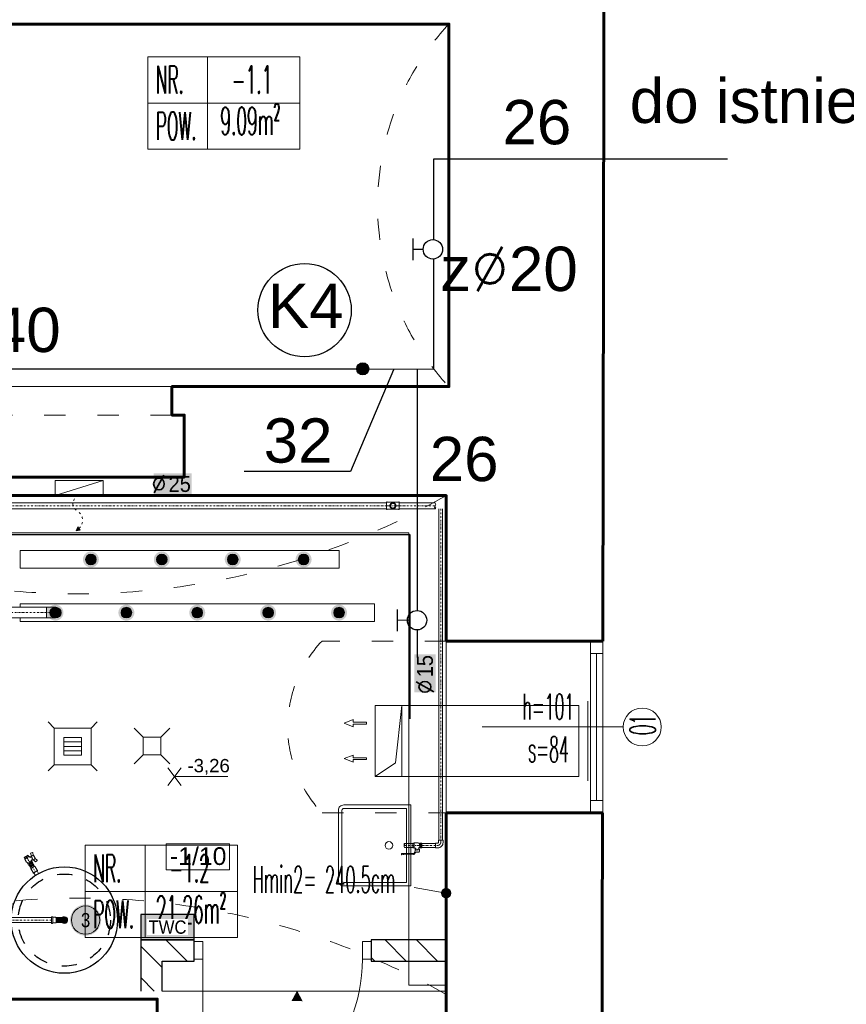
# Model space of a CAD drawing. Header units: millimetres. Extents: x -4784 to -1089, y 53657 to 55321.
# Tile 31 of 32: x -2315 to -1848, y 54004 to 54559. Entities that reach past the tile are written whole.
import ezdxf
from ezdxf.enums import TextEntityAlignment as Align
from ezdxf.lldxf.tags import DXFTag

# ---------------------------------------------------------------- set-up
doc = ezdxf.new("R2010")
doc.units = ezdxf.units.MM
for name, pattern in [('_DASHED', [0.564444, 0.282222, -0.282222]), ('ACAD_ISO03W100', [30, 12, -18]), ('ACAD_ISO05W100', [33, 24, -3, 0, -3, 0, -3]), ('ACAD_ISO08W100', [36, 24, -3, 6, -3]), ('DASHDOT2', [0.5, 0.25, -0.125, 0, -0.125]), ('DASHDOTX2', [2, 1, -0.5, 0, -0.5]), ('GCAD_ISO03W100', [30, 12, -18])]:
    doc.linetypes.add(name, pattern=pattern)
for name, color, linetype in [('-- Budynek', 7, 'Continuous'), ('-- CO_piony', 11, 'Continuous'), ('-- K_SANIT_opis', 11, 'Continuous'), ('-- ramka', 11, 'Continuous'), ('-- urządzenia', 51, 'Continuous'), ('-- WODA', 5, 'Continuous'), ('-- WODA_piony', 11, 'Continuous'), ('Oś', 1, 'ACAD_ISO05W100')]:
    doc.layers.add(name, color=color, linetype=linetype)
for name, color, linetype, lineweight in [('-- Budynek_stolaska', 3, 'Continuous', 5), ('-- CO_opis', 11, 'Continuous', 0), ('-- CO_rury', 11, 'Continuous', 9), ('-- CO_z', 51, 'Continuous', 9), ('-- istn. instalacja', 11, 'Continuous', 5), ('-widok', 3, 'Continuous', 15), ('0.CIENKA', 7, 'Continuous', 5), ('0.GRUBA', 7, 'Continuous', 60), ('0.INSTALACJE ', 7, 'Continuous', 5), ('0.OPISY', 7, 'Continuous', 13), ('0.PRZERYWANA', 7, 'GCAD_ISO03W100', 5), ('0.WYMIARY', 7, 'Continuous', 5), ('_NOŚNE', 7, 'Continuous', 40), ('Dodatki', 11, 'Continuous', 9), ('OPISY', 7, 'Continuous', 9)]:
    doc.layers.add(name, color=color, linetype=linetype, lineweight=lineweight)
doc.styles.add('A', font='arial.ttf', dxfattribs={"width": 0.9})
doc.styles.add('ARIAL_INSTADT', font='ARIAL.TTF', dxfattribs={"height": 0.18})
doc.styles.add('R', font='romans.shx')
doc.styles.add('SIMPLEX', font='simplex.shx', dxfattribs={"width": 0.45, "height": 8})
doc.styles.get("Standard").update_dxf_attribs({"font": 'ARIAL.TTF'})
tags = doc.linetypes.add('DASH', pattern=[15, 10, -5]).pattern_tags.tags
tags[6:7] = [DXFTag(74, 4), DXFTag(75, 0), DXFTag(340, '0'), DXFTag(46, 0.0), DXFTag(50, 0.0), DXFTag(44, 0.0), DXFTag(45, 0.0)]
tags[4:5] = [DXFTag(74, 4), DXFTag(75, 0), DXFTag(340, '0'), DXFTag(46, 0.0), DXFTag(50, 0.0), DXFTag(44, 0.0), DXFTag(45, 0.0)]

# ---------------------------------------------------------------- blocks, each defined once
blk = doc.blocks.new('A$C538B7733')
at = {"layer": '-- WODA_piony'}
blk.add_hatch(color=50, dxfattribs=at).paths.add_polyline_path([(-3, 0, 1), (3, 0, 1)])
at = {"layer": '-- WODA_piony', "color": 50}
blk.add_circle((0, 0), 3, dxfattribs=at)
blk = doc.blocks.new('-- fi_średnica_k')
blk.add_hatch(color=251).paths.add_polyline_path([(-21.4, 32), (-21.4, 8), (21.4, 8), (21.4, 32)])
at = {"insert": (-6.8, 20), "char_height": 20, "width": 56.29, "attachment_point": 6, "style": 'R'}
blk.add_mtext('{\\C11;%%C}', dxfattribs=at)
at = {"color": 7, "style": 'A', "width": 0.9, "flags": 12}
blk.add_attdef('SR', text='', height=18, dxfattribs=at).set_placement((8, 20), align=Align.MIDDLE_CENTER)
blk = doc.blocks.new('-- NR_22')
h = blk.add_hatch(color=251)
edge = h.paths.add_edge_path()
edge.add_ellipse((0, 30), major_axis=(22, 0), ratio=1, start_angle=0, end_angle=360)
at = {"color": 50}
blk.add_circle((0, 30), 20, dxfattribs=at)
at = {"style": 'A', "width": 0.9, "flags": 12}
blk.add_attdef('22', text='', height=22, dxfattribs=at).set_placement((0, 30, 0.1), align=Align.MIDDLE_CENTER)
blk = doc.blocks.new('-- WPUST_Ż_100')
at = {"color": 50}
for p, q in [((-13.89, 13.89), (-10.35, 10.35)), ((10.35, 10.35), (13.89, 13.89)), ((-10.35, 10.35), (-10.35, -10.35)), ((10.35, 10.35), (-10.35, 10.35)), ((10.35, -10.35), (10.35, 10.35)), ((-2.5, 5), (-2.5, -5)), ((0, 5), (0, -5)), ((2.5, 5), (2.5, -5)), ((-13.89, -13.89), (-10.35, -10.35)), ((-10.35, -10.35), (10.35, -10.35)), ((10.35, -10.35), (13.89, -13.89))]:
    blk.add_line(p, q, dxfattribs=at)
at = {"color": 11}
for p, q in [((-5, -5), (-5, 5)), ((-5, 5), (5, 5)), ((5, 5), (5, -5)), ((5, -5), (-5, -5))]:
    blk.add_line(p, q, dxfattribs=at)
blk = doc.blocks.new('pion')
h = blk.add_hatch(color=251)
edge = h.paths.add_edge_path()
edge.add_ellipse((0, 0), major_axis=(6, 0), ratio=1, start_angle=0, end_angle=360)
h = blk.add_hatch(color=50)
edge = h.paths.add_edge_path()
edge.add_ellipse((0, 0), major_axis=(4, 0), ratio=1, start_angle=0, end_angle=360)
at = {"color": 50}
blk.add_circle((0, 0), 4, dxfattribs=at)
blk = doc.blocks.new('-- ZLEW_rz')
at = {"color": 11, "linetype": 'Continuous', "lineweight": 0}
blk.add_lwpolyline([(-19.85, -40.8), (19.85, -40.8, 0.414214), (22.85, -37.8), (22.85, 0), (-22.85, 0), (-22.85, -37.8, 0.414214)], format="xyb", close=True, dxfattribs=at)
at = {"color": 50, "linetype": 'Continuous', "lineweight": 0}
blk.add_lwpolyline([(-19.85, -38.8), (19.85, -38.8, 0.414214), (20.85, -37.8), (20.85, -2.3), (-20.85, -2.3), (-20.85, -37.8, 0.414214)], format="xyb", close=True, dxfattribs=at)
blk.add_circle((0, -12.3), 2.15, dxfattribs=at)
blk = doc.blocks.new('*U312')
at = {"color": 0, "ltscale": 10}
for p, q in [((5291, 16.9), (7694.6, 16.9)), ((5291, -16.9), (7694.6, -16.9))]:
    blk.add_line(p, q, dxfattribs=at)
at = {"color": 50, "linetype": 'DASHDOT2', "ltscale": 40}
blk.add_line((5291, 0), (7694.6, 0), dxfattribs=at)
blk = doc.blocks.new('- KOŃĆÓWKA')
at = {"color": 50}
blk.add_spline([(0, 0), (1, 2.4), (0, 5), (-1, 7.6), (0, 10), (1, 8.6), (0.3, 6.2)], degree=3, dxfattribs=at)
blk = doc.blocks.new('*U313')
at = {"color": 0, "ltscale": 10}
for p, q in [((5638.1, 16.9), (5840.3, 16.9)), ((5638.1, -16.9), (5840.3, -16.9))]:
    blk.add_line(p, q, dxfattribs=at)
at = {"color": 50, "linetype": 'DASHDOT2', "ltscale": 40}
blk.add_line((5638.1, 0), (5840.3, 0), dxfattribs=at)
blk = doc.blocks.new('*U314')
at = {"color": 0, "ltscale": 10}
for p, q in [((-3236.8, 10.7), (-1366.5, 10.7)), ((-3236.8, -10.7), (-1366.5, -10.7))]:
    blk.add_line(p, q, dxfattribs=at)
at = {"color": 50, "linetype": 'DASHDOT2', "ltscale": 40}
blk.add_line((-3236.8, 0), (-1366.5, 0), dxfattribs=at)
blk = doc.blocks.new('VIEGA_KOL_GW1-2')
at = {"color": 0, "linetype": 'Continuous', "ltscale": 0.039894}
for p, q in [((-11.4, 29.5), (-13, 29.5)), ((29.5, 13), (29.5, 11.4))]:
    blk.add_line(p, q, dxfattribs=at)
at = {"color": 0, "linetype": 'Continuous', "ltscale": 0.442229}
for p, q in [((-11.4, 29.5), (6.2, 29.5)), ((29.5, 11.4), (29.5, -6.2))]:
    blk.add_line(p, q, dxfattribs=at)
at = {"color": 0, "linetype": 'Continuous', "ltscale": 0.169648}
for p, q in [((6.2, 29.5), (13, 29.5)), ((29.5, -6.2), (29.5, -13))]:
    blk.add_line(p, q, dxfattribs=at)
at = {"color": 0, "linetype": 'Continuous'}
for points in [[(-12.9, 19.6), (-13.1, 18.9), (-13.1, 18.2), (-13.2, 17.5)], [(-12.7, 25.6), (-12.7, 22.1), (-12.7, 21.6), (-12.7, 21.1), (-12.7, 20.6), (-12.8, 20.1), (-12.9, 19.6)], [(12.6, 25.6), (12.6, 22.1), (12.6, 21.6), (12.6, 21.1), (12.7, 20.6), (12.8, 20.1), (12.9, 19.6)], [(12.9, 19.6), (13.1, 18.9), (13.1, 18.2), (13.2, 17.5)], [(25.6, 12.6), (21.5, 12.6), (20.8, 12.7), (20.2, 12.8), (19.5, 12.9), (18.8, 13.1), (18.2, 13.1), (17.5, 13.2)], [(25.6, -12.7), (21.5, -12.7), (20.8, -12.7), (20.2, -12.8), (19.5, -12.9), (18.8, -13.1), (18.2, -13.1), (17.5, -13.2)]]:
    blk.add_lwpolyline(points, dxfattribs=at)
at = {"color": 50, "linetype": 'DASHDOTX2', "ltscale": 5}
for points in [[(0, 29.5), (0, 17.5)], [(17.5, 0), (29.5, 0)]]:
    blk.add_lwpolyline(points, dxfattribs=at)
at = {"color": 0, "linetype": 'Continuous'}
for centre, radius, start, end in [((-10.9, 28.2), 2.5, 148.6683, 211.7876), ((17.5, 17.5), 30.7, 180.0001, 224.9999), ((-15.2, 25.6), 2.5, 0, 31.7883), ((15.2, 25.6), 2.5, 148.2117, 180), ((10.9, 28.2), 2.5, 328.2124, 31.3317), ((17.5, 17.5), 4.35, 180.0001, 224.9991), ((17.5, 17.5), 4.35, 225.0001, 269.9999), ((25.6, 15.2), 2.5, 270, 301.7883), ((28.2, 10.9), 2.5, 58.6683, 121.7876), ((17.5, 17.5), 30.7, 225.0001, 269.9999), ((25.6, -15.2), 2.5, 58.2117, 90), ((28.2, -10.9), 2.5, 238.2124, 301.3317)]:
    blk.add_arc(centre, radius, start, end, dxfattribs=at)
at = {"color": 50, "linetype": 'DASHDOTX2', "ltscale": 5}
for start, end in [(180.0001, 224.9991), (225.0001, 269.9999)]:
    blk.add_arc((17.5, 17.5), 17.5, start, end, dxfattribs=at)
blk = doc.blocks.new('*U325')
blk.add_blockref('VIEGA_KOL_GW1-2', (35, -165.3))
blk = doc.blocks.new('*U326')
at = {"color": 0, "ltscale": 10}
for p, q in [((-3303.5, 10.7), (-3226, 10.7)), ((-3303.5, -10.7), (-3226, -10.7))]:
    blk.add_line(p, q, dxfattribs=at)
at = {"color": 50, "linetype": 'DASHDOT2', "ltscale": 40}
blk.add_line((-3303.5, 0), (-3226, 0), dxfattribs=at)
blk = doc.blocks.new('ZAW.KUL.1 2201 01_DN15_HERZ_z_boku')
blk.add_hatch(color=251).paths.add_polyline_path([(-12.2, 20.3), (-12.2, 24.3), (-12.2, 28.8), (-12, 32.2), (-10.1, 38), (-9.9, 38.2), (-9.6, 38.3), (9.1, 38.3), (10, 38.5), (10.7, 39.2), (18.1, 49.6), (19.5, 50.9), (21.5, 51.3), (75.1, 49.4), (75.5, 49.5), (75.9, 49.7), (77.5, 51.4), (77.8, 51.6), (78.1, 51.7), (87.5, 52.7), (89.1, 52.2), (89.8, 50.7), (89.8, 46.4), (89.6, 46), (89.2, 45.9), (22.3, 45.9), (20.8, 45.5), (19.8, 44.4), (11.7, 30.4), (11.6, 30.2), (11.6, 30.1), (11.8, 24.3), (11.8, 20.3), (8.2, 20.3), (8.2, 24), (-2.4, 24), (-2.4, 20.3), (-8.8, 20.3)])
at = {"color": 0}
for p, q in [((-24.4, 13.5), (-25.2, 12)), ((-25.2, -12), (-25.2, 12)), ((-15.7, 13.5), (-24.4, 13.5)), ((-13.1, 12), (-10.2, 12)), ((-8.8, 20.3), (-8.8, 13.5)), ((-2.4, 24), (-2.4, 20.3)), ((8.2, 24), (-2.4, 24)), ((8.2, 24), (8.2, 17)), ((10.2, 15), (15, 15)), ((16.1, 14.6), (17.1, 13.5)), ((17.1, 12.5), (25.2, 12.5)), ((25.2, 12.5), (25.2, -12.5)), ((-24.4, -13.5), (-25.2, -12)), ((-15.7, -13.5), (-24.4, -13.5)), ((-13.1, -12), (-9.3, -12)), ((-4.4, -14.5), (-8.5, -12.2)), ((3.8, -14.8), (-3.7, -14.8)), ((5, -14.9), (4.6, -14.9)), ((5.3, -15), (5, -14.9)), ((5.3, -15), (15, -15)), ((16.1, -14.6), (17.1, -13.5)), ((17.1, -12.5), (25.2, -12.5))]:
    blk.add_line(p, q, dxfattribs=at)
at = {"color": 50, "linetype": 'DASHDOTX2', "ltscale": 5}
for p, q in [((-13.1, 8.2), (-25.2, 8.2)), ((-25.2, 5), (-13.1, 5)), ((-13.1, 12), (-13.1, 0)), ((17.1, -12.5), (17.1, 12.5)), ((25.2, 10.4), (17.1, 10.4)), ((17.1, 2.1), (25.2, 2.1)), ((-25.2, 0), (25.2, 0)), ((-13.1, -5), (-25.2, -5)), ((-25.2, -8.2), (-13.1, -8.2)), ((-13.1, 0), (-13.1, -12)), ((25.2, -2.1), (17.1, -2.1)), ((17.1, -10.4), (25.2, -10.4))]:
    blk.add_line(p, q, dxfattribs=at)
for p, q in [((-8.8, 20.3), (-2.4, 20.3)), ((17.1, 13.5), (17.1, 12.5)), ((17.1, -12.5), (17.1, -13.5))]:
    blk.add_line(p, q)
at = {"color": 11}
blk.add_lwpolyline([(-8.8, 20.3), (-12.2, 20.3), (-12.2, 24.3), (-12.2, 24.3), (-12.2, 28.8), (-12, 32.2), (-10.1, 38), (-9.9, 38.2), (-9.6, 38.3), (9.1, 38.3), (10, 38.5), (10.7, 39.2), (18.1, 49.6), (19.5, 50.9), (21.5, 51.3), (75.1, 49.4), (75.5, 49.5), (75.9, 49.7), (77.5, 51.4), (77.8, 51.6), (78.1, 51.7), (87.5, 52.7), (89.1, 52.2), (89.8, 50.7), (89.8, 46.4), (89.6, 46), (89.2, 45.9), (22.3, 45.9), (20.8, 45.5), (19.8, 44.4), (11.7, 30.4), (11.6, 30.2), (11.6, 30.1), (11.8, 24.3), (11.8, 24.3), (11.8, 20.3), (8.2, 20.3), (8.2, 24), (-2.4, 24), (-2.4, 20.3), (-8.8, 20.3)], dxfattribs=at)
at = {"color": 0}
for centre, radius, start, end in [((-15.7, 12), 1.5, 30, 90), ((-13.1, 13.5), 1.5, 210, 270), ((-10.2, 13.5), 1.5, 269.9999, 0.0001), ((10.2, 17), 2, 179.9999, 270.0001), ((15, 13.5), 1.5, 45, 90), ((-15.7, -12), 1.5, 270, 330), ((-13.1, -13.5), 1.5, 90, 150), ((-9.3, -13.5), 1.5, 60, 90), ((-3.7, -13.3), 1.5, 240, 270), ((3.8, -17.8), 3, 75, 90), ((15, -13.5), 1.5, 270, 315)]:
    blk.add_arc(centre, radius, start, end, dxfattribs=at)
blk = doc.blocks.new('*U334')
blk.add_blockref('ZAW.KUL.1 2201 01_DN15_HERZ_z_boku', (1517.5, -300))
blk = doc.blocks.new('*U335')
at = {"color": 0, "ltscale": 10}
for p, q in [((-785.6, 10.7), (-737.9, 10.7)), ((-785.6, -10.7), (-737.9, -10.7))]:
    blk.add_line(p, q, dxfattribs=at)
at = {"color": 50, "linetype": 'DASHDOT2', "ltscale": 40}
blk.add_line((-785.6, 0), (-737.9, 0), dxfattribs=at)
blk = doc.blocks.new('--VIEGA_T1_rz')
at = {"color": 0, "linetype": 'Continuous'}
for p, q in [((-36, 20.6), (-36, 18.1)), ((-36, -18.1), (-36, 18.1)), ((36, 20.6), (36, 9.9)), ((36, -9.9), (36, 18.1)), ((-36, -20.6), (-36, -18.1)), ((36, -20.6), (36, -9.9))]:
    blk.add_line(p, q, dxfattribs=at)
at = {"color": 50, "linetype": 'DASHDOTX2', "ltscale": 5}
blk.add_line((-36, 0), (36, 0), dxfattribs=at)
at = {"color": 0, "linetype": 'Continuous'}
for points in [[(-29.9, 19.3), (-25, 19.3), (-23.7, 19.3), (-23.1, 19.4), (-22.5, 19.5)], [(29.9, 19.3), (27.7, 19.3), (23.3, 19.4), (19.7, 19.5), (16.8, 19.4), (12.4, 19.5), (3.7, 19.5), (-22.5, 19.5)], [(-29.9, -19.4), (-25, -19.4), (-23.7, -19.4), (-23.1, -19.4), (-22.5, -19.5)], [(29.9, -19.4), (27.7, -19.3), (23.3, -19.4), (19.7, -19.5), (16.8, -19.4), (12.4, -19.5), (3.7, -19.5), (-22.5, -19.5)]]:
    blk.add_lwpolyline(points, dxfattribs=at)
for centre, start, end in [((-34.2, 18.2), 43.7622, 126.87), ((-29.9, 22.4), 223.7623, 269.9998), ((29.9, 22.4), 270.0002, 316.2377), ((34.2, 18.2), 53.13, 136.2378), ((-34.2, -18.2), 233.13, 316.2378), ((-29.9, -22.4), 90.0002, 136.2377), ((29.9, -22.4), 43.7623, 89.9998), ((34.2, -18.2), 223.7622, 306.87)]:
    blk.add_arc(centre, 3, start, end, dxfattribs=at)
blk = doc.blocks.new('*U346')
blk.add_blockref('--VIEGA_T1_rz', (0, 0))
blk = doc.blocks.new('*U394')
at = {"color": 0, "ltscale": 10}
for p, q in [((5342, 30.1), (7072.1, 30.1)), ((5342, -30.1), (7072.1, -30.1))]:
    blk.add_line(p, q, dxfattribs=at)
at = {"color": 50, "linetype": 'DASHDOT2', "ltscale": 40}
blk.add_line((5342, 0), (7072.1, 0), dxfattribs=at)
blk = doc.blocks.new('-- KOL STALOWE_rz DN50')
at = {"linetype": 'DASHDOT2', "ltscale": 30}
h = blk.add_hatch(color=251, dxfattribs=at)
h.dxf.hatch_style = 1
edge = h.paths.add_edge_path()
edge.add_line((51, -30.15), (51, 30.15))
edge.add_line((51, 30.15), (0, 30.15))
edge.add_arc((0, 0), 30.15, 90, 270)
edge.add_line((0, -30.15), (51, -30.15))
for p, q in [((51, 30.15), (0, 30.15)), ((51, 30.15), (51, -30.15)), ((51, -30.15), (0, -30.15))]:
    blk.add_line(p, q)
at = {"color": 50, "linetype": 'DASHDOT2', "ltscale": 20}
blk.add_line((51, 0), (0, 0), dxfattribs=at)
blk.add_arc((0, 0), 30.15, 90, 270)
blk = doc.blocks.new('*U278')
blk.add_blockref('-- KOL STALOWE_rz DN50', (0, 0))
blk = doc.blocks.new('VIEGA_M1-2')
at = {"color": 0, "linetype": 'Continuous'}
for p, q in [((-15, 12.8), (-14, 13.8)), ((-15, 12.8), (-15, 10)), ((-15, 10), (-15, -8)), ((-14, 13.8), (-11, 13.8)), ((-10.5, 13), (-11, 13.8)), ((-10.5, 13), (0, 13)), ((0, 13), (10.5, 13)), ((10.5, 13), (11, 13.8)), ((11, 13.8), (14, 13.8)), ((15, 12.8), (14, 13.8)), ((15, 12.8), (15, 10)), ((15, 10), (15, -8)), ((-15, -8), (-15, -12.8)), ((-15, -12.8), (-14, -13.8)), ((-14, -13.8), (-11, -13.8)), ((-10.5, -13), (-11, -13.8)), ((-10.5, -13), (0, -13)), ((0, -13), (10.5, -13)), ((10.5, -13), (11, -13.8)), ((11, -13.8), (14, -13.8)), ((15, -12.8), (14, -13.8)), ((15, -8), (15, -12.8))]:
    blk.add_line(p, q, dxfattribs=at)
at = {"color": 50, "linetype": 'DASHDOTX2', "ltscale": 5}
blk.add_line((15, 0), (-15, 0), dxfattribs=at)
blk = doc.blocks.new('*U205')
blk.add_blockref('VIEGA_M1-2', (0, 127.5))
blk = doc.blocks.new('VIEGA_N1-2')
at = {"color": 50}
for p, q in [((7.8, 8.4), (13.8, 8.4)), ((7.8, 0), (13.8, 0)), ((7.8, -8.4), (13.8, -8.4))]:
    blk.add_line(p, q, dxfattribs=at)
for points in [[(7.8, -10.7), (0, -10.5), (0, 10.5), (7.8, 10.7)], [(13.8, -10.7), (21.5, -10.5), (21.5, 10.5), (13.8, 10.7)]]:
    blk.add_lwpolyline(points, close=True, dxfattribs=at)
at = {"color": 11}
blk.add_lwpolyline([(13.8, -11.9), (7.8, -11.9), (7.8, 11.9), (13.8, 11.9)], close=True, dxfattribs=at)
blk = doc.blocks.new('*U206')
blk.add_blockref('VIEGA_N1-2', (-197.6, 0))
blk = doc.blocks.new('ZAW.KUL.1 2201 11_DN15_HERZ_z_boku')
at = {"color": 11}
for p, q in [((-27.8, 35), (-27.8, 30.5)), ((-12.4, 26.3), (-27.8, 30.5)), ((-26.1, 41.4), (-27.7, 35.6)), ((-11.7, 36.8), (-24.8, 42.1)), ((-12.2, 28.1), (-12.3, 26.3)), ((-12.3, 26.3), (-12.3, 24.3)), ((-12.1, 24.3), (-12.3, 24.3)), ((-12.1, 24.3), (-12.1, 20.3)), ((-8.8, 20.3), (-12.1, 20.3)), ((-9.2, 38.3), (-9.6, 38.3)), ((7.2, 39.8), (-7.8, 39.8)), ((11.7, 24.3), (-2.4, 24.3)), ((-2.4, 24), (-2.4, 24.3)), ((11.6, 20.3), (8.2, 20.3)), ((9.1, 38.3), (8.8, 38.3)), ((24.3, 42.1), (11.2, 36.8)), ((11.6, 24.3), (11.6, 20.3)), ((11.7, 26.3), (11.7, 28.1)), ((11.7, 26.3), (11.7, 24.3)), ((11.9, 26.3), (27.2, 30.5)), ((27.2, 35.6), (25.6, 41.4)), ((27.2, 30.5), (27.2, 35))]:
    blk.add_line(p, q, dxfattribs=at)
at = {"color": 0}
for p, q in [((-24.4, 13.5), (-25.2, 12)), ((-25.2, -12), (-25.2, 12)), ((-15.7, 13.5), (-24.4, 13.5)), ((-13.1, 12), (-10.2, 12)), ((-8.8, 20.3), (-8.8, 13.5)), ((-2.4, 20.3), (-8.8, 20.3)), ((-2.4, 24), (-2.4, 20.3)), ((8.2, 24), (-2.4, 24)), ((8.2, 24), (8.2, 17)), ((10.2, 15), (15, 15)), ((16.1, 14.6), (17.1, 13.5)), ((17.1, 12.5), (25.2, 12.5)), ((25.2, 12.5), (25.2, -12.5)), ((-24.4, -13.5), (-25.2, -12)), ((-15.7, -13.5), (-24.4, -13.5)), ((-13.1, -12), (-9.3, -12)), ((-4.4, -14.5), (-8.5, -12.2)), ((3.8, -14.8), (-3.7, -14.8)), ((5, -14.9), (4.6, -14.9)), ((5.3, -15), (5, -14.9)), ((5.3, -15), (15, -15)), ((16.1, -14.6), (17.1, -13.5)), ((17.1, -12.5), (25.2, -12.5))]:
    blk.add_line(p, q, dxfattribs=at)
at = {"color": 50, "linetype": 'Continuous', "ltscale": 5}
for p, q in [((-13.1, 8.2), (-25.2, 8.2)), ((-25.2, 5), (-13.1, 5)), ((-13.1, 12), (-13.1, 0)), ((-13.1, 0), (-13.1, -12)), ((17.1, -12.5), (17.1, 12.5)), ((25.2, 10.4), (17.1, 10.4)), ((17.1, 2.1), (25.2, 2.1)), ((-13.1, -5), (-25.2, -5)), ((-25.2, -8.2), (-13.1, -8.2)), ((25.2, -2.1), (17.1, -2.1)), ((17.1, -10.4), (25.2, -10.4))]:
    blk.add_line(p, q, dxfattribs=at)
at = {"color": 50, "linetype": 'DASHDOTX2', "ltscale": 5}
blk.add_line((-25.2, 0), (25.2, 0), dxfattribs=at)
at = {"color": 11, "linetype": 'Continuous'}
blk.add_line((-9.6, 38.3), (9.1, 38.3), dxfattribs=at)
for p, q in [((17.1, 13.5), (17.1, 12.5)), ((17.1, -13.5), (17.1, -12.5))]:
    blk.add_line(p, q)
at = {"color": 11}
for centre, radius, start, end in [((-25.8, 35), 2, 165, 180), ((-25.1, 41.1), 1, 68, 165), ((-12.1, 27.3), 1, 255, 270), ((-9.5, 28.1), 2.73, 170.221, 179.015), ((-11.5, 37.8), 1, 262.537, 345.6281), ((-9.6, 37.3), 1, 90, 165.6272), ((-7.8, 38.3), 1.5, 90, 180), ((7.2, 38.3), 1.5, 0, 90), ((9.1, 37.3), 1, 14.3728, 90), ((11, 37.8), 1, 194.3719, 292.0001), ((9, 28.1), 2.73, 0.985, 9.779), ((11.6, 27.3), 1, 277.5817, 285), ((24.6, 41.1), 1, 15, 112), ((25.2, 35), 2, 0, 15)]:
    blk.add_arc(centre, radius, start, end, dxfattribs=at)
at = {"color": 0}
for centre, radius, start, end in [((-15.7, 12), 1.5, 30, 90), ((-13.1, 13.5), 1.5, 210, 270), ((-10.2, 13.5), 1.5, 269.9999, 0.0001), ((10.2, 17), 2, 179.9999, 270.0001), ((15, 13.5), 1.5, 45, 90), ((-15.7, -12), 1.5, 270, 330), ((-13.1, -13.5), 1.5, 90, 150), ((-9.3, -13.5), 1.5, 60, 90), ((-3.7, -13.3), 1.5, 240, 270), ((3.8, -17.8), 3, 75, 90), ((15, -13.5), 1.5, 270, 315)]:
    blk.add_arc(centre, radius, start, end, dxfattribs=at)
at = {"color": 11}
for points in [[(-11, 35.5), (-11.4, 33.2), (-11.8, 30.9), (-12.2, 28.6)], [(11.7, 28.6), (11.3, 30.9), (10.9, 33.2), (10.5, 35.5)]]:
    blk.add_open_spline(points, degree=3, dxfattribs=at)
for points, knots in [([(-11.7, 36.8), (-11.6, 36.8), (-11.6, 36.7), (-11.5, 36.6), (-11.4, 36.5), (-11.3, 36.3), (-11.1, 36.1), (-11, 35.8), (-11, 35.7)], [0, 0, 0, 0, 0.081359, 0.179498, 0.29185, 0.415942, 0.692322, 1, 1, 1, 1]), ([(-11, 35.7), (-11, 35.7), (-11, 35.6), (-11, 35.5), (-11, 35.5)], [0, 0, 0, 0, 0.247541, 1, 1, 1, 1]), ([(10.5, 35.7), (10.5, 35.8), (10.6, 36.1), (10.8, 36.3), (10.9, 36.5), (11, 36.6), (11.1, 36.7), (11.1, 36.8), (11.2, 36.8)], [0, 0, 0, 0, 0.307675, 0.584053, 0.708145, 0.820497, 0.918637, 1, 1, 1, 1]), ([(10.5, 35.5), (10.5, 35.5), (10.5, 35.6), (10.5, 35.6), (10.5, 35.7)], [0, 0, 0, 0, 0.252698, 1, 1, 1, 1])]:
    blk.add_open_spline(points, degree=3, knots=knots, dxfattribs=at)
blk = doc.blocks.new('*U212')
blk.add_blockref('ZAW.KUL.1 2201 11_DN15_HERZ_z_boku', (0, 0))
blk = doc.blocks.new('-- KOLANO INOX 28_rz')
at = {"layer": 'Oś', "linetype": 'DASHDOT2', "ltscale": 30}
h = blk.add_hatch(color=251, dxfattribs=at)
h.dxf.hatch_style = 1
h.paths.add_polyline_path([(14, 46.4), (-14, 46.4), (-14, 0), (14, 0)])
h.paths.add_polyline_path([(0, 0), (0, -9.5), (0, -14, 0.414214), (14, 0)])
h.paths.add_polyline_path([(0, 0), (-9.5, 0), (-14, 0, 0.414214), (0, -14)])
at = {"color": 0}
for p, q in [((-15.6, 64), (-18, 67.2)), ((-15.6, 72), (15.6, 72)), ((-15.6, 49), (-15.6, 64)), ((15.7, 64), (18, 67.2)), ((15.7, 49), (15.7, 64)), ((-14, 46.4), (-14, 0)), ((14, 46.4), (14, 0))]:
    blk.add_line(p, q, dxfattribs=at)
at = {"color": 50}
for p, q in [((-15.6, 64), (15.7, 64)), ((-15, 46.4), (15, 46.4))]:
    blk.add_line(p, q, dxfattribs=at)
at = {"color": 0}
for centre, radius, start, end in [((-15.6, 69), 3, 90, 216.3), ((15.6, 69), 3, 323.7, 90), ((-10.3, 49), 5.33, 180, 208.6006), ((0, 0), 14, 180, 360), ((10.3, 49), 5.33, 331.3994, 0)]:
    blk.add_arc(centre, radius, start, end, dxfattribs=at)
at = {"color": 50}
blk.add_arc((0, 0), 18.6, 138.8238, 41.1762, dxfattribs=at)
blk = doc.blocks.new('*U213')
at = {"linetype": 'ACAD_ISO08W100', "ltscale": 20}
blk.add_blockref('-- KOLANO INOX 28_rz', (-77.4, 324.5), dxfattribs=at)
blk = doc.blocks.new('*U214')
at = {"color": 0, "ltscale": 10}
for p, q in [((4868.9, 14), (5582.3, 14)), ((4868.9, -14), (5582.3, -14))]:
    blk.add_line(p, q, dxfattribs=at)
at = {"color": 50, "linetype": 'DASHDOT2', "ltscale": 40}
blk.add_line((4868.9, 0), (5582.3, 0), dxfattribs=at)
blk = doc.blocks.new('-- JOULE TCPMVD-200_rz')
at = {"color": 50, "linetype": 'Continuous', "lineweight": 0}
blk.add_lwpolyline([(-21.95, -20.45), (-23.16, -21.65), (-21.65, -23.16), (-20.45, -21.95)], dxfattribs=at)
blk.add_lwpolyline([(-1.68, -30), (1.68, -30), (1.68, -33.37), (-1.68, -33.37)], close=True, dxfattribs=at)
blk.add_circle((0, 0), 30)
at = {"color": 50, "linetype": '_DASHED', "ltscale": 30}
blk.add_circle((0, 0), 26, dxfattribs=at)
at = {"color": 50, "linetype": 'Continuous', "lineweight": 0}
blk.add_circle((0, 0), 1.69, dxfattribs=at)
blk = doc.blocks.new('-- ROZDZIELNICA TWC_rz')
blk.add_hatch(color=251).paths.add_polyline_path([(0, -15), (0, 15), (-14.2, 15), (-14.2, -15)])
at = {"color": 7, "ltscale": 100, "insert": (-7.1, 0), "char_height": 7.5, "attachment_point": 5, "rotation": 90, "style": 'A', "bg_fill": 3, "box_fill_scale": 1.1, "bg_fill_color": 256, "bg_fill_transparency": 10617998}
blk.add_mtext('TWC', dxfattribs=at)
at = {"ltscale": 100}
blk.add_lwpolyline([(-14.2, -15), (0, -15), (0, 15), (-14.2, 15)], close=True, dxfattribs=at)
blk = doc.blocks.new('*U250')
at = {"color": 11}
blk.add_line((5, 10), (5, 100), dxfattribs=at)
at = {"color": 50}
for points in [[(0, 10), (5, 10), (5, 0), (0, 0)], [(95, 10), (100, 10), (100, 0), (95, 0)]]:
    blk.add_lwpolyline(points, close=True, dxfattribs=at)
blk.add_arc((5, 10), 90, 0, 90, dxfattribs=at)
blk = doc.blocks.new('A$C2C187714')
at = {"layer": '-- Budynek_stolaska', "color": 6, "linetype": 'Continuous', "lineweight": 13, "rotation": 89.48029714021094}
blk.add_blockref('*U250', (5, -0.05), dxfattribs=at)
blk = doc.blocks.new('zw$C48D')
at = {"layer": 'Dodatki'}
blk.add_hatch(color=256, dxfattribs=at).paths.add_polyline_path([(-87.27, -285.07), (-84.24, -279.43), (-81.21, -285.07)])
at = {"layer": '-- Budynek', "color": 50, "linetype": 'DASH'}
blk.add_lwpolyline([(-403.19, -22), (-20.44, -22), (-20.44, -125.88)], dxfattribs=at)
at = {"layer": '-- Budynek', "color": 11}
blk.add_lwpolyline([(0, -250.55), (-42.24, -250.55), (-42.24, -262.55), (0, -262.55)], dxfattribs=at)
at = {"layer": '-- CO_rury', "color": 11, "linetype": 'ACAD_ISO08W100', "ltscale": 20}
for radius in [1.68, 1.36]:
    blk.add_circle((-30.06, -5.68), radius, dxfattribs=at)
at = {"layer": '-- istn. instalacja', "color": 11, "linetype": 'Continuous', "ltscale": 2}
for p, q in [((79.93, -115.86), (79.93, -160.86)), ((-25, -118.36), (-28.66, -150.77)), ((-25, -118.36), (74.93, -118.36)), ((74.93, -118.36), (74.93, -158.36)), ((-28.66, -150.77), (-40, -158.36)), ((-25, -158.36), (74.93, -158.36))]:
    blk.add_line(p, q, dxfattribs=at)
for points in [[(-240.44, -41), (-60.44, -41), (-60.44, -31), (-240.44, -31)], [(-40, -158.36), (-25, -158.36), (-25, -118.36), (-40, -118.36)]]:
    blk.add_lwpolyline(points, close=True, dxfattribs=at)
blk.add_lwpolyline([(-240.44, -69.01), (-240.44, -71), (-240.44, -71), (-40.44, -71), (-40.44, -61), (-240.44, -61), (-240.44, -62.98)], dxfattribs=at)
at = {"layer": '-- istn. instalacja', "color": 50, "linetype": 'Continuous', "ltscale": 0.6}
for points in [[(-45, -127.86), (-45, -128.86), (-52.5, -128.86), (-52.5, -130.36), (-57.5, -128.36), (-52.5, -126.36), (-52.5, -127.86)], [(-45, -147.86), (-45, -148.86), (-52.5, -148.86), (-52.5, -150.36), (-57.5, -148.36), (-52.5, -146.36), (-52.5, -147.86)]]:
    blk.add_lwpolyline(points, close=True, dxfattribs=at)
at = {"layer": '-widok'}
blk.add_line((0, -77.48), (0, -118.36), dxfattribs=at)
at = {"layer": '_NOŚNE'}
blk.add_line((0, 0), (0, -77.48), dxfattribs=at)
at = {"layer": 'Dodatki'}
for p, q in [((-157.11, -163.46), (-149.61, -153.46)), ((-149.61, -163.46), (-157.11, -153.46)), ((-153.36, -158.46), (-123.27, -158.46)), ((-84.24, -279.43), (-81.21, -285.07))]:
    blk.add_line(p, q, dxfattribs=at)
at = {"layer": 'Dodatki', "ltscale": 0.8}
blk.add_line((-160.24, -279.43), (0, -279.43), dxfattribs=at)
blk.add_line((-160.24, -279.43), (0, -279.43), dxfattribs=at)
blk.add_line((-160.24, -279.43), (0, -279.43), dxfattribs=at)
at = {"layer": 'Dodatki'}
blk.add_lwpolyline([(-122.26, -196.32), (-158.02, -196.32), (-158.02, -211.14), (-122.26, -211.14)], close=True, dxfattribs=at)
blk.add_lwpolyline([(-122.26, -196.32), (-158.02, -196.32), (-158.02, -211.14), (-122.26, -211.14)], close=True, dxfattribs=at)
at = {"layer": '-- CO_opis', "lineweight": 0}
ref = blk.add_blockref('-- fi_średnica_k', (-154.35, -3.41), dxfattribs=dict(at, xscale=0.5, yscale=0.5))
ref.add_attrib('SR', '25', dxfattribs={"layer": '0', "color": 7, "height": 9, "style": 'A', "width": 0.9}).set_placement((-150.33, 6.59), align=Align.MIDDLE_CENTER)
ref = blk.add_blockref('-- fi_średnica_k', (-2, -100.2), dxfattribs=dict(at, xscale=0.5, yscale=0.5, rotation=90))
ref.add_attrib('SR', '15', dxfattribs={"layer": '0', "color": 7, "height": 9, "rotation": 90, "style": 'A', "width": 0.9}).set_placement((-12.01, -96.18), align=Align.MIDDLE_CENTER)
ref = blk.add_blockref('-- fi_średnica_k', (-2, -100.2), dxfattribs=dict(at, xscale=0.5, yscale=0.5, rotation=90))
ref.add_attrib('SR', '15', dxfattribs={"layer": '0', "color": 7, "height": 9, "rotation": 90, "style": 'A', "width": 0.9}).set_placement((-12.01, -96.18), align=Align.MIDDLE_CENTER)
at = {"layer": '-- CO_opis'}
ref = blk.add_blockref('-- NR_22', (-203.44, -251.43), dxfattribs=dict(at, xscale=0.4, yscale=0.4, zscale=0.001))
ref.add_attrib('22', '3', dxfattribs={"layer": '0', "height": 8, "style": 'A', "width": 0.85}).set_placement((-203.44, -239.43, 0), align=Align.MIDDLE_CENTER)
at = {"layer": '-- CO_piony', "linetype": 'Continuous', "lineweight": 0, "xscale": 0.75, "yscale": 0.75}
blk.add_blockref('pion', (-220.44, -66), dxfattribs=at)
at = {"layer": '-- CO_rury', "linetype": 'ACAD_ISO08W100', "ltscale": 20, "yscale": 0.1, "zscale": 0.1}
for name, p, xscale in [('*U312', (495.43, -5.68), -0.1), ('*U346', (-30.06, -5.68), 0.1), ('*U325', (0.44, -180.79, 0), -0.1), ('*U214', (264.25, -239.43), -0.1)]:
    blk.add_blockref(name, p, dxfattribs=dict(at, xscale=xscale))
at = {"layer": '-- CO_rury', "linetype": 'ACAD_ISO08W100', "ltscale": 20}
for name, p, xscale, yscale, zscale, rotation in [('*U314', (-3.07, -331.03), 0.1, 0.1, 0.1, 269.9999999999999), ('*U334', (135.46, -227.33, 0), 0.1, 0.1, 0.1, 180), ('- KOŃĆÓWKA', (-23.58, -198.39, 0), -0.2130971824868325, 0.2130971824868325, 0.193724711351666, 359.9999316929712), ('*U326', (-336.36, -197.33, 0), 0.1, 0.1, 0.1, 180), ('*U212', (-235.66, -205.66), -0.1, 0.1, 0.1, 300.9090048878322), ('*U206', (-224.21, -224.78), 0.1, 0.1, 0.1, 300.9090048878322), ('*U205', (-243.42, -217.51), -0.1, 0.1, 0.1, 300.9090048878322), ('*U213', (-182.99, -231.69), 0.1, 0.1, 0.1, 89.99999999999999)]:
    blk.add_blockref(name, p, dxfattribs=dict(at, xscale=xscale, yscale=yscale, zscale=zscale, rotation=rotation))
at = {"layer": '-- CO_rury', "color": 11, "linetype": 'ACAD_ISO08W100', "ltscale": 20, "xscale": -0.1, "yscale": 0.1, "zscale": 0.1, "rotation": 180}
blk.add_blockref('*U335', (54.97, -197.33, 0), dxfattribs=at)
at = {"layer": '-- CO_z', "linetype": 'ACAD_ISO08W100', "ltscale": 20, "xscale": -0.1, "yscale": 0.1, "zscale": 0.1}
blk.add_blockref('*U394', (308.66, -66), dxfattribs=at)
at = {"layer": '-- CO_z', "linetype": 'ACAD_ISO08W100', "ltscale": 20, "xscale": 0.1, "yscale": 0.1, "zscale": 0.1, "rotation": 180}
blk.add_blockref('*U278', (-220.44, -66), dxfattribs=at)
at = {"layer": '-- istn. instalacja', "color": 11, "linetype": 'Continuous', "ltscale": 2, "xscale": -0.1, "yscale": 0.1, "zscale": 0.1, "rotation": 180}
blk.add_blockref('*U313', (-590.28, -5.68), dxfattribs=at)
at = {"layer": '-- istn. instalacja', "color": 11, "linetype": 'Continuous', "ltscale": 2, "extrusion": (0, 0, -1), "xscale": 0.3371537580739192, "yscale": 0.3371537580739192, "zscale": -0.3065034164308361, "rotation": 180.0000683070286}
blk.add_blockref('- KOŃĆÓWKA', (6.24, -4), dxfattribs=at)
at = {"layer": '-- istn. instalacja', "color": 11, "linetype": 'Continuous', "ltscale": 2, "xscale": 0.75, "yscale": 0.75}
for p in [(-200.44, -36), (-160.44, -36), (-120.44, -36), (-80.44, -36), (-180.44, -66), (-140.44, -66), (-100.44, -66), (-60.44, -66)]:
    blk.add_blockref('pion', p, dxfattribs=at)
at = {"layer": '-- istn. instalacja', "linetype": 'Continuous', "lineweight": 0, "rotation": 90}
blk.add_blockref('-- WPUST_Ż_100', (-210.74, -141.43), dxfattribs=at)
at = {"layer": '-- urządzenia', "linetype": 'Continuous', "lineweight": 0}
for name, p, rotation in [('-- ZLEW_rz', (-20, -197.33), 270), ('-- JOULE TCPMVD-200_rz', (-215.44, -239.43), 255.909004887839)]:
    blk.add_blockref(name, p, dxfattribs=dict(at, rotation=rotation))
at = {"layer": '-- urządzenia', "color": 50, "linetype": 'DASH', "rotation": 270}
blk.add_blockref('-- ROZDZIELNICA TWC_rz', (-157.24, -250.55), dxfattribs=at)
at = {"layer": 'OPISY', "width": 177.5875, "attachment_point": 1}
for s, insert, char_height in [('-3,26', (-145.96, -148.54), 7.5), ('-1/10', (-155.82, -198.34), 10), ('-1/10', (-155.82, -198.34), 10)]:
    blk.add_mtext(s, dxfattribs=dict(at, insert=insert, char_height=char_height))
at = {"layer": '-- ramka'}
h = blk.add_hatch(dxfattribs=at)
h.set_pattern_fill('ANSI31', color=50, scale=100, angle=270, style=0)
h.set_pattern_definition([(315, (-5546233.335, 7435246.161), (8.838834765, 8.838834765), [])])
h.paths.add_polyline_path([(-160.24, -262.55), (-142.24, -262.55), (-142.24, -250.55), (-172.24, -250.55), (-172.24, -279.43), (-160.24, -279.43)])
h.paths.add_polyline_path([(0, -262.55), (0, -250.55), (-42.24, -250.55), (-42.24, -262.55)])
at = {"layer": '-- Budynek', "color": 11}
blk.add_lwpolyline([(-160.24, -279.43), (-160.24, -262.55), (-142.24, -262.55), (-142.24, -250.55), (-172.24, -250.55), (-172.24, -279.43)], dxfattribs=at)
at = {"layer": '-- Budynek', "xscale": -1, "rotation": 269.4802971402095}
blk.add_blockref('A$C2C187714', (-142.24, -256.55), dxfattribs=at)
blk = doc.blocks.new('zw$E897')
at = {"layer": '-- K_SANIT_opis'}
blk.add_circle((-167.2, 733.14), 26.31, dxfattribs=at)
at = {"layer": '-- WODA'}
for radius in [3.38, 2.07]:
    blk.add_circle((-134.42, 700.05), radius, dxfattribs=at)
blk.add_blockref('A$C538B7733', (-134.42, 700.05), dxfattribs=at)
at = {"layer": '-- K_SANIT_opis', "insert": (-166.61, 735.66), "char_height": 25, "attachment_point": 5, "style": 'ARIAL_INSTADT'}
blk.add_mtext('K4', dxfattribs=at)

msp = doc.modelspace()

# ---------------------------------------------------------------- hatches: boundary and pattern name
at = {"layer": '0.INSTALACJE ', "transparency": 16777216}
msp.add_hatch(color=256, dxfattribs=at).paths.add_polyline_path([(-2282.83, 54271.05), (-2281.97, 54273.22), (-2280.52, 54271.39)])
at = {"layer": '0.OPISY', "transparency": 16777216}
msp.add_hatch(color=256, dxfattribs=at).paths.add_polyline_path([(-2071.47, 54066.58, 1), (-2076.66, 54066.58, 1)])

# ---------------------------------------------------------------- linework, layer by layer
at = {"layer": '-- K_SANIT_opis'}
for p, q in [((-2103.72, 54361.89), (-2128.01, 54304.38)), ((-2128.01, 54304.38), (-2188, 54304.38))]:
    msp.add_line(p, q, dxfattribs=at)
msp.add_circle((-2153.93, 54395.46), 26.31, dxfattribs=at)
at = {"layer": '-- WODA'}
for p, q in [((-2081.04, 54480.77), (-1915.31, 54480.77)), ((-2081.04, 54435.24), (-2081.04, 54480.77)), ((-2092.85, 54435.86), (-2092.85, 54423.6)), ((-2087.05, 54429.77), (-2092.85, 54429.73)), ((-2081.04, 54362.28), (-2081.04, 54424.36)), ((-3327.02, 54362.37), (-2121.14, 54362.37)), ((-2121.14, 54362.37), (-2081.04, 54362.28)), ((-2090.48, 54362.3), (-2090.49, 54226.02)), ((-2101.76, 54226.62), (-2101.76, 54214.35)), ((-2095.06, 54220.53), (-2101.76, 54220.49)), ((-2090.49, 54215.09), (-2090.49, 54199.61))]:
    msp.add_line(p, q, dxfattribs=at)
for centre, radius in [((-2081.58, 54429.8), 5.47), ((-2121.14, 54362.37), 3.38), ((-2121.14, 54362.37), 2.07), ((-2090.49, 54220.55), 5.47)]:
    msp.add_circle(centre, radius, dxfattribs=at)
at = {"layer": '0.CIENKA', "transparency": 16777216}
for points in [[(-2488.16, 54290.82), (-2488.16, 54269.82), (-2095.06, 54269.78), (-2095.06, 54269.78), (-2095.06, 54014.78), (-2074.06, 54014.78)], [(-2074.06, 54111.84), (-2074.06, 54208.84)], [(-1985.71, 54201.83), (-1992.71, 54201.83), (-1992.71, 54208.83), (-1985.71, 54208.83), (-1985.71, 54201.83)], [(-1985.71, 54118.83), (-1992.71, 54118.83), (-1992.71, 54201.83), (-1985.71, 54201.83), (-1985.71, 54118.83)], [(-1989.21, 54201.83), (-1989.21, 54118.83)], [(-1985.71, 54111.83), (-1992.71, 54111.83), (-1992.71, 54118.83), (-1985.71, 54118.83), (-1985.71, 54111.83)]]:
    msp.add_lwpolyline(points, dxfattribs=at)
at = {"layer": '0.GRUBA', "transparency": 16777216}
for points in [[(-1984.9, 54641.33), (-1984.9, 54641.33), (-1985.71, 54208.83)], [(-2228.81, 54352.33), (-2072.56, 54352.33), (-2072.56, 54556.83), (-2488.56, 54556.83), (-2488.56, 54498.83), (-2493.56, 54498.83)], [(-2341.31, 54352.33), (-2332.31, 54352.33), (-2332.31, 54336.33), (-2341.31, 54336.33), (-2341.31, 54301.33), (-2221.81, 54301.33), (-2221.81, 54336.33), (-2228.81, 54336.33), (-2228.81, 54352.33), (-2212.62, 54352.33)], [(-2542.16, 54290.82), (-2684.56, 54290.82), (-2684.56, 54012.82), (-2541.56, 54012.82), (-2541.56, 54036.82), (-2487.56, 54036.82), (-2487.56, 54006.82), (-2237.06, 54006.82), (-2237.06, 53972.82)], [(-2074.06, 54208.84), (-2074.06, 54290.84), (-2488.16, 54290.84)], [(-2074.06, 54208.84), (-1985.71, 54208.84)], [(-1985.89, 54111.83), (-2074.17, 54111.84)], [(-2074.06, 53961.85), (-2074.06, 54111.84)], [(-1985.89, 54111.83), (-1986.25, 53961.85)]]:
    msp.add_lwpolyline(points, dxfattribs=at)
at = {"layer": '0.INSTALACJE ', "transparency": 16777216}
for points in [[(-2294.61, 54290.91), (-2294.61, 54290.91), (-2294.61, 54299.32), (-2267.61, 54299.32), (-2267.61, 54290.78), (-2294.61, 54290.91)], [(-2294.61, 54290.91), (-2267.61, 54299.32)]]:
    msp.add_lwpolyline(points, dxfattribs=at)
msp.add_lwpolyline([(-2280.52, 54271.39), (-2281.97, 54273.22), (-2282.83, 54271.05)], close=True, dxfattribs=at)
at = {"layer": '0.INSTALACJE ', "ltscale": 2, "transparency": 16777216}
for points in [[(-2245.02, 54154.6), (-2250.02, 54159.6)], [(-2235.02, 54154.6), (-2230.02, 54159.6)], [(-2235.02, 54144.6), (-2245.02, 54144.6), (-2245.02, 54154.6), (-2235.02, 54154.6), (-2235.02, 54144.6)], [(-2245.02, 54144.6), (-2250.02, 54139.6)], [(-2235.02, 54144.6), (-2230.02, 54139.6)]]:
    msp.add_lwpolyline(points, dxfattribs=at)
at = {"layer": '0.INSTALACJE ', "linetype": 'ACAD_ISO03W100', "ltscale": 0.1, "transparency": 16777216}
for centre, radius, start, end in [((-2279.93, 54286.29), 4.7, 106.21, 245.1068), ((-2285.47, 54276.9), 6.24, 312.622, 55.2252)]:
    msp.add_arc(centre, radius, start, end, dxfattribs=at)
at = {"layer": '0.OPISY', "ltscale": 2, "transparency": 16777216}
for p, q in [((-2208.64, 54538.32), (-2208.64, 54486.32)), ((-2242.44, 54512.32), (-2156.64, 54512.32)), ((-2243.89, 54093.59), (-2243.89, 54041.59)), ((-2277.69, 54067.59), (-2191.89, 54067.59))]:
    msp.add_line(p, q, dxfattribs=at)
for points in [[(-2242.44, 54486.32), (-2156.64, 54486.32), (-2156.64, 54538.32), (-2242.44, 54538.32)], [(-2277.69, 54041.59), (-2191.89, 54041.59), (-2191.89, 54093.59), (-2277.69, 54093.59)]]:
    msp.add_lwpolyline(points, close=True, dxfattribs=at)
at = {"layer": '0.OPISY', "transparency": 16777216}
for points in [[(-2053.7, 54160.34), (-1974.14, 54160.34)], [(-2074.06, 54066.58), (-2092.21, 54069.87)]]:
    msp.add_lwpolyline(points, dxfattribs=at)
for centre, radius in [((-1963.45, 54160.34), 10.7), ((-2074.06, 54066.58), 2.59)]:
    msp.add_circle(centre, radius, dxfattribs=at)
at = {"layer": '0.PRZERYWANA', "transparency": 16777216}
msp.add_lwpolyline([(-2228.81, 54336.33), (-2332.31, 54336.33), (-2332.31, 54352.33), (-2228.81, 54352.33)], close=True, dxfattribs=at)
for points in [[(-2074.06, 54208.84), (-2074.06, 54208.84), (-2144.06, 54208.84)], [(-2144.06, 54111.84), (-2074.17, 54111.84)]]:
    msp.add_lwpolyline(points, dxfattribs=at)
for centre, radius, start, end in [((-1962.57, 54454.58), 150.18, 137.09, 222.91), ((-2282.02, 54653.61), 418.14, 240.4614, 299.8232), ((-2093.1, 54160.34), 70.35, 136.4187, 223.5813), ((-2281.11, 53642.25), 421.58, 60.585, 119.415)]:
    msp.add_arc(centre, radius, start, end, dxfattribs=at)
at = {"layer": '0.WYMIARY', "transparency": 16777216}
for points in [[(-3394.56, 54545.33), (-3341.96, 54545.33), (-3341.96, 54553.83), (-3071.66, 54553.83), (-3071.66, 54546.33), (-3024.66, 54546.33), (-3024.66, 54553.83), (-2542.16, 54553.83), (-2542.16, 54499.83), (-2488.56, 54499.83), (-2488.56, 54556.83), (-2072.56, 54556.83), (-2072.56, 54352.33), (-2488.56, 54352.33), (-2488.56, 54410.34), (-2542.16, 54409.68), (-2542.16, 54353.83), (-3024.66, 54353.83), (-3024.66, 54361.33), (-3071.66, 54361.33), (-3071.66, 54353.83), (-3341.96, 54353.83), (-3341.96, 54361.37), (-3394.56, 54361.33)], [(-2074.06, 54290.84), (-2074.06, 54208.84)]]:
    msp.add_lwpolyline(points, dxfattribs=at)

# ---------------------------------------------------------------- block references
at = {"layer": '-- WODA'}
for name, p in [('zw$E897', (-1986.73, 53662.32)), ('A$C538B7733', (-2121.14, 54362.37))]:
    msp.add_blockref(name, p, dxfattribs=at)

# ---------------------------------------------------------------- texts
at = {"layer": '-- K_SANIT_opis', "char_height": 25, "attachment_point": 5, "style": 'ARIAL_INSTADT'}
for s, insert in [('do istniejącego budynku', (-1783.14, 54509.78)), ('26', (-2022.89, 54501.35)), ('z{\\Fromans.shx;%%c}20', (-2038.68, 54418.6)), ('K4', (-2153.34, 54397.97)), ('40', (-2310.97, 54384.18)), ('32', (-2157.62, 54321.77)), ('26', (-2063.92, 54311.36))]:
    msp.add_mtext(s, dxfattribs=dict(at, insert=insert))
at = {"layer": '0.OPISY', "ltscale": 2, "transparency": 16777216, "attachment_point": 1, "style": 'SIMPLEX'}
for s, insert, char_height, width in [('\\pxql;NR.', (-2238.01, 54533.21), 15.6, 25.661), ('\\pxqc;-1.1', (-2196.41, 54533.21), 15.6, 25.661), ('9.09m²', (-2201.45, 54509.91), 15.6, 51.8022), ('\\pxql;POW.', (-2238.01, 54507.21), 15.6, 25.661), ('\\pi31.663;otwór \\P\\pi14.013;wentylacyjny ', (-2677.13, 54350.18), 14.976, 89.6407), ('\\pi31.663;otwór \\P\\pi14.013;wentylacyjny ', (-2526.69, 54348.91), 14.976, 89.6407), ('\\pxqc;h=101\\Ps=84', (-2059.49, 54178.98), 14.4, 86.193), ('\\pxql;NR.', (-2273.27, 54088.48), 15.6, 25.661), ('\\pxqc;-1.2', (-2231.67, 54088.48), 15.6, 25.661), ('\\pxql;Hmin2= 240.5cm', (-2183.24, 54081.84), 14.976, 89.6407), ('21.26m²', (-2237.89, 54065.18), 15.6, 51.8022), ('\\pxql;POW.', (-2273.27, 54062.48), 15.6, 25.661)]:
    msp.add_mtext(s, dxfattribs=dict(at, insert=insert, char_height=char_height, width=width))
at = {"layer": '0.OPISY', "ltscale": 2, "transparency": 16777216, "insert": (-1970.41, 54155.66), "char_height": 14.4, "width": 86.193, "attachment_point": 1, "rotation": 90, "style": 'SIMPLEX'}
msp.add_mtext('\\pxql;O1', dxfattribs=at)

# ---------------------------------------------------------------- next in the draw order: block references
at = {"layer": '-- WODA'}
msp.add_blockref('zw$C48D', (-2074.06, 54290.84), dxfattribs=at)

doc.saveas('drawing.dxf')
